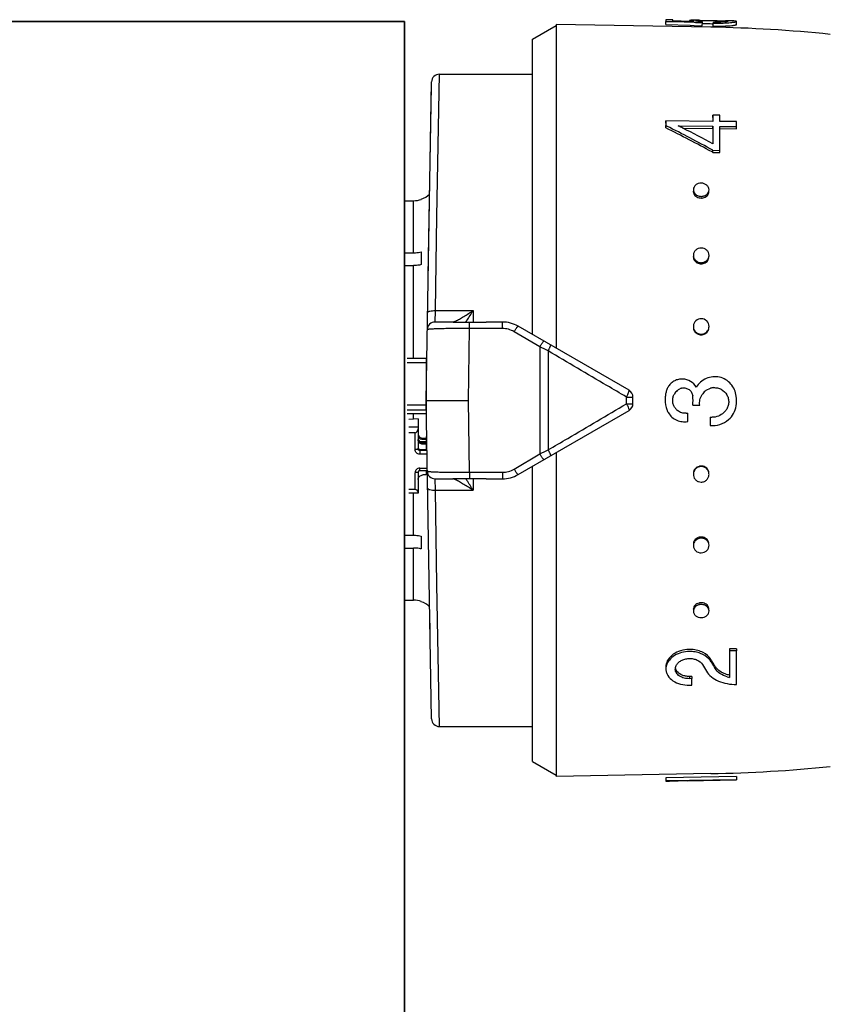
# Model space of a CAD drawing. Header units: millimetres. Extents: x 1279 to 58476, y -6899 to 74987.
# Tile 13 of 157: x 6577 to 6629, y -5968 to -5905. Entities that reach past the tile are written whole.
import ezdxf

# ---------------------------------------------------------------- set-up
doc = ezdxf.new("R2010")
doc.units = ezdxf.units.MM
doc.layers.add('UT_ZAŘÍZENÍ - OT', color=3, linetype='Continuous', lineweight=35)

msp = doc.modelspace()

# ---------------------------------------------------------------- linework, layer by layer
at = {"color": 0, "linetype": 'Continuous'}
for p, q in [((6609.79, -5906.085), (6611.29, -5905.219)), ((6611.29, -5905.145), (6611.29, -5925.79)), ((6621.158, -5905.318), (6611.29, -5905.145)), ((6618.29, -5905.144), (6618.294, -5904.945)), ((6618.29, -5905.144), (6619.839, -5905.198)), ((6618.294, -5904.84), (6618.294, -5904.945)), ((6618.744, -5904.848), (6618.294, -5904.84)), ((6618.294, -5904.945), (6618.742, -5904.96)), ((6618.742, -5904.96), (6618.81, -5904.963)), ((6618.744, -5904.916), (6618.744, -5904.848)), ((6619.803, -5904.95), (6618.744, -5904.916)), ((6618.81, -5904.963), (6620.101, -5905.008)), ((6619.794, -5904.896), (6619.793, -5904.949)), ((6620.106, -5904.959), (6619.803, -5904.95)), ((6619.839, -5905.198), (6620.097, -5905.207)), ((6619.956, -5904.955), (6619.957, -5904.94)), ((6620.097, -5905.207), (6620.614, -5905.226)), ((6620.101, -5905.008), (6620.187, -5905.011)), ((6620.187, -5905.011), (6620.617, -5905.027)), ((6620.393, -5904.954), (6620.394, -5904.89)), ((6620.614, -5905.226), (6620.617, -5905.027)), ((6620.616, -5905.087), (6620.647, -5905.087)), ((6620.617, -5905.027), (6620.617, -5904.974)), ((6621.226, -5905.094), (6621.301, -5905.095)), ((6621.227, -5904.894), (6621.349, -5904.896)), ((6621.3, -5905.255), (6621.303, -5905.056)), ((6621.303, -5904.993), (6621.303, -5905.056)), ((6622.142, -5904.907), (6622.13, -5904.907)), ((6622.14, -5904.967), (6622.141, -5904.921)), ((6622.157, -5904.908), (6622.142, -5904.907)), ((6622.79, -5905.154), (6622.793, -5904.954)), ((6609.79, -5924.924), (6609.79, -5906.085)), ((6603.69, -5917.383), (6603.844, -5908.319)), ((6603.844, -5908.319), (6609.79, -5908.319)), ((6602.99, -5929.119), (6603.344, -5908.81)), ((6603.128, -5921.185), (6603.34, -5909.06)), ((6621.29, -5911.069), (6621.293, -5910.918)), ((6621.293, -5910.918), (6621.293, -5911.324)), ((6621.743, -5910.924), (6621.293, -5910.918)), ((6621.743, -5911.33), (6621.743, -5910.924)), ((6618.29, -5911.432), (6618.294, -5911.285)), ((6618.29, -5911.741), (6618.294, -5911.597)), ((6618.294, -5911.285), (6618.294, -5911.597)), ((6621.293, -5911.324), (6618.294, -5911.285)), ((6618.294, -5911.597), (6618.349, -5911.625)), ((6619.079, -5911.607), (6621.293, -5911.635)), ((6619.134, -5911.635), (6619.079, -5911.607)), ((6621.29, -5911.779), (6621.293, -5911.635)), ((6621.293, -5911.635), (6621.293, -5912.754)), ((6622.793, -5911.343), (6621.743, -5911.33)), ((6621.743, -5913.173), (6621.743, -5911.641)), ((6621.743, -5911.641), (6622.793, -5911.654)), ((6622.79, -5911.798), (6622.793, -5911.654)), ((6622.793, -5911.654), (6622.793, -5911.343)), ((6619.372, -5911.755), (6621.29, -5911.779)), ((6621.29, -5911.779), (6621.29, -5912.637)), ((6621.74, -5911.785), (6622.79, -5911.798)), ((6621.238, -5913.271), (6621.29, -5913.299)), ((6621.29, -5913.299), (6621.293, -5913.168)), ((6621.29, -5913.299), (6621.74, -5913.304)), ((6621.293, -5913.168), (6621.743, -5913.173)), ((6621.74, -5913.304), (6621.743, -5913.173)), ((6601.619, -5916.382), (6602.19, -5916.382)), ((6602.19, -5919.706), (6602.19, -5916.382)), ((6602.69, -5916.283), (6602.69, -5916.296)), ((6603.587, -5923.394), (6603.69, -5917.383)), ((6601.572, -5919.706), (6602.19, -5919.706)), ((6602.69, -5919.645), (6602.69, -5920.459)), ((6601.564, -5920.519), (6602.19, -5920.519)), ((6602.19, -5926.445), (6602.19, -5920.519)), ((6603.568, -5924.119), (6603.587, -5923.394)), ((6603.587, -5923.394), (6605.99, -5923.394)), ((6605.99, -5923.394), (6605.99, -5924.128)), ((6604.726, -5924.119), (6603.568, -5924.119)), ((6605.762, -5924.534), (6605.762, -5924.127)), ((6607.859, -5924.119), (6606.833, -5924.119)), ((6607.859, -5924.534), (6607.859, -5924.119)), ((6605.69, -5929.119), (6605.762, -5924.534)), ((6607.859, -5924.534), (6605.762, -5924.534)), ((6610.256, -5925.707), (6608.609, -5924.739)), ((6615.94, -5928.475), (6608.859, -5924.387)), ((6610.256, -5925.707), (6610.256, -5932.531)), ((6610.777, -5925.963), (6610.777, -5932.275)), ((6602.99, -5926.445), (6601.79, -5926.445)), ((6602.99, -5926.729), (6601.79, -5926.729)), ((6602.99, -5926.445), (6602.99, -5929.967)), ((6603.344, -5949.428), (6602.99, -5929.119)), ((6602.99, -5929.119), (6605.69, -5929.119)), ((6605.762, -5933.704), (6605.69, -5929.119)), ((6615.776, -5929.335), (6615.776, -5928.904)), ((6616.19, -5929.331), (6616.19, -5928.908)), ((6602.99, -5929.425), (6601.79, -5929.425)), ((6602.99, -5929.74), (6601.79, -5929.74)), ((6608.859, -5933.851), (6615.94, -5929.764)), ((6620.003, -5929.422), (6620.453, -5929.422)), ((6602.99, -5929.967), (6601.79, -5929.967)), ((6602.49, -5930.294), (6601.89, -5930.327)), ((6602.19, -5930.31), (6602.19, -5929.967)), ((6602.49, -5930.294), (6602.49, -5932.217)), ((6619.683, -5930.463), (6619.683, -5929.928)), ((6621.113, -5930.191), (6621.113, -5930.725)), ((6602.49, -5930.825), (6601.89, -5930.825)), ((6602.29, -5931.177), (6601.89, -5931.177)), ((6602.29, -5932.256), (6602.29, -5931.177)), ((6603.036, -5931.768), (6602.626, -5931.768)), ((6602.79, -5931.523), (6602.79, -5931.621)), ((6602.79, -5931.523), (6602.99, -5931.523)), ((6602.99, -5931.621), (6602.79, -5931.621)), ((6602.988, -5931.737), (6603.035, -5931.734)), ((6602.99, -5931.523), (6602.99, -5931.768)), ((6603.035, -5931.734), (6603.03, -5931.411)), ((6602.59, -5932.257), (6602.59, -5932.55)), ((6602.59, -5932.257), (6602.99, -5932.257)), ((6603.045, -5932.315), (6602.59, -5932.315)), ((6602.79, -5931.816), (6602.79, -5931.913)), ((6602.79, -5931.816), (6602.99, -5931.816)), ((6602.99, -5931.913), (6602.79, -5931.913)), ((6602.99, -5931.816), (6602.99, -5932.257)), ((6602.99, -5931.963), (6603.039, -5931.963)), ((6602.99, -5932.159), (6603.043, -5932.159)), ((6603.049, -5932.55), (6602.59, -5932.55)), ((6608.609, -5933.5), (6610.256, -5932.531)), ((6611.29, -5932.448), (6611.29, -5953.093)), ((6602.59, -5933.594), (6602.59, -5933.433)), ((6602.59, -5933.433), (6603.065, -5933.433)), ((6602.59, -5933.594), (6603.068, -5933.594)), ((6602.99, -5933.594), (6602.99, -5933.875)), ((6609.79, -5952.153), (6609.79, -5933.314)), ((6602.29, -5934.806), (6602.29, -5933.727)), ((6602.49, -5933.688), (6602.49, -5935.042)), ((6602.99, -5933.875), (6602.79, -5933.875)), ((6603.568, -5934.119), (6604.726, -5934.119)), ((6603.587, -5934.844), (6603.568, -5934.119)), ((6605.762, -5933.704), (6607.859, -5933.704)), ((6605.762, -5933.704), (6605.762, -5934.112)), ((6605.99, -5934.11), (6605.99, -5934.844)), ((6606.833, -5934.119), (6607.859, -5934.119)), ((6607.859, -5933.704), (6607.859, -5934.119)), ((6602.29, -5934.806), (6601.89, -5934.806)), ((6603.587, -5934.844), (6605.99, -5934.844)), ((6603.69, -5940.855), (6603.587, -5934.844)), ((6602.49, -5935.042), (6601.89, -5935.042)), ((6602.19, -5937.719), (6602.19, -5935.042)), ((6601.564, -5937.719), (6602.19, -5937.719)), ((6602.69, -5937.78), (6602.69, -5938.593)), ((6601.572, -5938.532), (6602.19, -5938.532)), ((6602.19, -5941.856), (6602.19, -5938.532)), ((6603.844, -5949.919), (6603.69, -5940.855)), ((6601.619, -5941.856), (6602.19, -5941.856)), ((6602.69, -5941.942), (6602.69, -5941.955)), ((6603.245, -5943.734), (6603.23, -5942.872)), ((6622.79, -5944.96), (6622.34, -5944.965)), ((6622.34, -5944.965), (6622.343, -5945.097)), ((6622.793, -5945.091), (6622.343, -5945.097)), ((6622.343, -5945.097), (6622.343, -5946.785)), ((6622.79, -5944.96), (6622.793, -5945.091)), ((6622.793, -5947.234), (6622.793, -5945.091)), ((6621.168, -5945.649), (6621.171, -5945.787)), ((6621.196, -5945.696), (6621.168, -5945.649)), ((6621.313, -5946.025), (6621.284, -5945.977)), ((6621.423, -5946.072), (6621.426, -5946.213)), ((6619.94, -5946.717), (6619.79, -5946.719)), ((6619.79, -5946.719), (6619.793, -5946.865)), ((6619.94, -5946.717), (6619.943, -5946.863)), ((6619.943, -5946.863), (6619.793, -5946.865)), ((6619.793, -5947.273), (6619.943, -5947.271)), ((6619.943, -5947.271), (6619.943, -5946.863)), ((6603.844, -5949.919), (6609.79, -5949.919)), ((6609.79, -5952.153), (6611.29, -5953.019)), ((6621.158, -5952.921), (6611.29, -5953.093)), ((6622.79, -5953.105), (6618.29, -5953.184)), ((6622.79, -5953.105), (6622.793, -5953.305)), ((6618.29, -5953.184), (6618.294, -5953.383)), ((6618.29, -5953.194), (6618.294, -5953.394)), ((6622.793, -5953.305), (6618.294, -5953.383)), ((6618.294, -5953.383), (6618.294, -5953.394)), ((6619.643, -5953.375), (6619.081, -5953.385)), ((6619.643, -5953.371), (6622.793, -5953.317)), ((6619.643, -5953.375), (6619.643, -5953.371)), ((6622.793, -5953.317), (6622.793, -5953.305))]:
    msp.add_line(p, q, dxfattribs=at)
for centre, radius, start, end in [((6620.069, -5918.1), 13.227, 89.44109, 89.86889), ((6619.969, -5927.896), 23.023, 89.16114, 89.43014), ((6619.684, -5946.997), 42.126, 88.99668, 89.15368), ((6620.544, -5910.168), 5.28, 90.80201, 91.62553), ((6620.98, -5899.608), 5.379, 264.4209, 265.22986), ((6621.066, -5898.566), 6.424, 265.23782, 265.99348), ((6619.587, -5995.304), 90, 84.13647, 89), ((6621.477, -5894.965), 10.03, 269.00618, 269.62329), ((6621.52, -5892.514), 12.544, 269.00858, 269.7243), ((6621.6, -5895.356), 9.899, 272.58441, 273.34327), ((6621.602, -5895.224), 9.833, 272.60404, 273.36824), ((6621.941, -5907.472), 2.559, 85.77165, 86.54128), ((6621.997, -5906.703), 1.789, 85.3674, 85.74663), ((6621.525, -5940.642), 35.74, 88.78449, 88.98762), ((6621.674, -5896.627), 8.626, 273.34927, 274.14414), ((6621.675, -5896.478), 8.577, 273.37423, 274.17442), ((6603.844, -5908.819), 0.5, 89.99995, 178.99727), ((6571.005, -6005.559), 105.191, 61.44046, 63.25103), ((6574.372, -6000.535), 99.533, 63.12099, 63.27442), ((6571.269, -6005.936), 105.279, 61.6647, 63.47201), ((6571.46, -6006.222), 105.923, 61.93543, 63.10673), ((6602.19, -5914.869), 1.5, 289.47122, 313.35083), ((6620.37, -5915.79), 0.33, 178.19656, 179.9988), ((6620.7, -5915.799), 0.34, 350.77007, 358.16143), ((6602.188, -5914.873), 1.509, 270.07058, 289.41996), ((6620.546, -5915.632), 0.582, 256.38385, 269.38767), ((6620.55, -5915.53), 0.577, 256.34526, 269.38585), ((6620.545, -5915.642), 0.572, 269.48444, 276.21503), ((6620.548, -5915.54), 0.567, 269.48461, 276.23097), ((6620.544, -5915.632), 0.583, 276.20438, 282.56154), ((6620.547, -5915.529), 0.578, 276.22081, 282.59954), ((6620.457, -5919.939), 0.417, 180.04404, 188.31485), ((6620.543, -5919.889), 0.519, 269.66461, 277.08605), ((6620.546, -5919.82), 0.515, 269.66483, 277.10359), ((6620.541, -5919.874), 0.533, 277.07982, 284.05154), ((6620.545, -5919.806), 0.529, 277.09797, 284.09301), ((6620.629, -5919.87), 0.415, 357.37319, 359.99637), ((6585.207, -5910.872), 24.264, 327.18528, 328.93017), ((6603.568, -5924.619), 0.5, 90.00005, 179.0027), ((6589.164, -5913.417), 19.559, 326.80865, 327.16862), ((6607.859, -5926.119), 2, 60, 90), ((6607.859, -5926.013), 1.479, 59.48742, 89.9707), ((6620.572, -5924.404), 0.471, 354.81541, 359.98513), ((6620.541, -5924.442), 0.492, 269.85712, 277.68641), ((6620.545, -5924.411), 0.488, 269.85737, 277.70488), ((6620.539, -5924.425), 0.509, 277.6834, 285.011), ((6620.542, -5924.394), 0.505, 277.70254, 285.05443), ((6502.694, -6145.08), 244.324, 63.74449, 63.88063), ((6603.089, -5927.275), 0.0994, 180.01969, 226.40783), ((6603.09, -5927.263), 0.301, 250.55744, 255.99011), ((6603.089, -5928.891), 0.3, 107.64647, 109.44599), ((6615.69, -5928.908), 0.5, 0, 60), ((6620.244, -5929.058), 1.999, 164.80798, 168.16539), ((6619.332, -5928.811), 1.054, 158.33184, 164.78857), ((6619.349, -5928.818), 1.073, 152.15714, 158.3337), ((6619.354, -5928.82), 1.078, 145.97035, 152.15939), ((6619.551, -5929.121), 0.828, 140.87074, 150.30871), ((6619.557, -5929.126), 0.836, 130.17155, 140.86954), ((6619.432, -5928.89), 0.569, 108.74479, 116.15952), ((6619.434, -5928.897), 0.576, 101.60275, 108.74682), ((6621.41, -5929.269), 0.963, 129.98808, 138.92429), ((6621.407, -5929.231), 0.927, 100.78373, 106.92072), ((6621.397, -5929.182), 0.878, 93.89514, 100.73786), ((6617.707, -5929.119), 2.316, 352.48051, 7.18318), ((6621.416, -5929.273), 0.97, 138.95573, 147.53873), ((6620.132, -5929.119), 2.661, 352.61699, 5.79637), ((6615.69, -5929.331), 0.5, 300, 0), ((6619.452, -5929.282), 1.181, 194.6023, 200.52709), ((6619.498, -5929.264), 1.23, 200.54074, 209.44738), ((6619.513, -5929.257), 1.247, 209.4292, 211.63674), ((6619.562, -5929.111), 0.841, 211.88911, 219.07605), ((6619.554, -5929.118), 0.831, 219.0533, 232.02888), ((6621.232, -5929.076), 1.119, 312.77559, 319.01429), ((6621.402, -5929.225), 0.893, 319.04698, 325.88598), ((6619.541, -5929.156), 0.785, 273.22437, 280.43844), ((6621.231, -5929.093), 1.104, 263.8642, 270.12595), ((6621.231, -5929.085), 1.644, 265.8993, 310.20577), ((6602.78, -5931.326), 0.29, 180.04441, 214.05404), ((6502.694, -5713.158), 244.324, 296.11937, 296.25551), ((6603.568, -5933.619), 0.5, 181, 270), ((6607.859, -5932.226), 1.479, 270.02931, 300.51257), ((6620.544, -5933.815), 0.51, 98.02694, 105.33939), ((6620.548, -5933.846), 0.507, 98.04608, 105.38273), ((6620.542, -5933.797), 0.493, 90.20682, 98.03026), ((6620.545, -5933.828), 0.489, 90.20709, 98.04874), ((6602.578, -5933.688), 0.0882, 171.33922, 179.96309), ((6588.821, -5945.044), 19.968, 32.83509, 33.1877), ((6585.285, -5947.317), 24.171, 31.0665, 32.81806), ((6607.859, -5932.119), 2, 270, 300), ((6620.524, -5933.837), 0.481, 185.08469, 187.79003), ((6620.546, -5938.368), 0.537, 97.79544, 104.73665), ((6620.549, -5938.436), 0.533, 97.81357, 104.77792), ((6620.543, -5938.351), 0.52, 90.39229, 97.80224), ((6620.547, -5938.419), 0.516, 90.39253, 97.81976), ((6602.188, -5943.366), 1.509, 70.58004, 89.92942), ((6602.19, -5943.369), 1.5, 46.64917, 70.52878), ((6620.547, -5942.612), 0.588, 97.26681, 103.58577), ((6620.551, -5942.715), 0.584, 97.28322, 103.6235), ((6620.545, -5942.598), 0.574, 90.56165, 97.27806), ((6620.549, -5942.7), 0.569, 90.56184, 97.29397), ((6620.545, -5942.587), 0.563, 89.57233, 90.53635), ((6620.548, -5942.705), 0.574, 77.3795, 90.47236), ((6620.545, -5942.603), 0.579, 77.42334, 89.52385), ((6620.7, -5942.439), 0.34, 1.83857, 9.22993), ((6620.37, -5942.449), 0.33, 180.0012, 181.80344), ((6619.813, -5946.975), 1.981, 90.6662, 95.25488), ((6619.812, -5946.943), 1.949, 86.31776, 90.65223), ((6619.352, -5946.243), 0.458, 173.03308, 181.39547), ((6659.098, -5923.004), 44.808, 210.82705, 211.4577), ((6620.208, -5946.374), 1.129, 37.30427, 43.3274), ((6620.303, -5946.301), 1.009, 30.66525, 37.31087), ((6661.566, -5921.9), 46.929, 210.59685, 210.86768), ((6660.717, -5922.068), 46.046, 210.8741, 211.14789), ((6659.365, -5922.885), 44.466, 211.14786, 211.42912), ((6659.843, -5922.931), 44.921, 210.9365, 211.21663), ((6622.213, -5945.587), 0.927, 211.49104, 218.28511), ((6622.292, -5945.525), 1.027, 218.28539, 224.50117), ((6622.728, -5944.915), 1.908, 254.23814, 258.37107), ((6603.844, -5949.419), 0.5, 181, 270), ((6619.587, -5862.934), 90, 271, 275.86353)]:
    msp.add_arc(centre, radius, start, end, dxfattribs=at)
for centre, major_axis, ratio, start_param, end_param in [((6602.29, -5930.942), (0, -0.235), 0.85043, 0, 1.570796), ((6602.29, -5934.963), (-0.2, 0), 0.785695, 3.141593, 4.712389)]:
    msp.add_ellipse(centre, major_axis=major_axis, ratio=ratio, start_param=start_param, end_param=end_param, dxfattribs=at)
for points, knots in [([(6619.794, -5904.896), (6619.793, -5904.901), (6619.812, -5904.909), (6619.84, -5904.918), (6619.893, -5904.929), (6619.933, -5904.936), (6619.957, -5904.94)], [0, 0, 0, 0, 0.080473, 0.272652, 0.58028, 1, 1, 1, 1]), ([(6619.843, -5904.882), (6619.831, -5904.883), (6619.815, -5904.885), (6619.798, -5904.89), (6619.794, -5904.894), (6619.794, -5904.896)], [0, 0, 0, 0, 0.708486, 0.898996, 1, 1, 1, 1]), ([(6619.943, -5904.875), (6619.933, -5904.875), (6619.899, -5904.877), (6619.866, -5904.879), (6619.843, -5904.882)], [0, 0, 0, 0, 0.312325, 1, 1, 1, 1]), ([(6620.099, -5904.873), (6620.085, -5904.873), (6620.033, -5904.873), (6619.98, -5904.874), (6619.943, -5904.875)], [0, 0, 0, 0, 0.28218, 1, 1, 1, 1]), ([(6619.957, -5904.94), (6619.967, -5904.941), (6620.017, -5904.949), (6620.067, -5904.955), (6620.106, -5904.959)], [0, 0, 0, 0, 0.219199, 1, 1, 1, 1]), ([(6620.191, -5904.912), (6620.191, -5904.909), (6620.201, -5904.904), (6620.209, -5904.903), (6620.215, -5904.902)], [0, 0, 0, 0, 0.306489, 1, 1, 1, 1]), ([(6620.457, -5904.961), (6620.42, -5904.957), (6620.354, -5904.95), (6620.278, -5904.939), (6620.233, -5904.93), (6620.211, -5904.924), (6620.198, -5904.919), (6620.191, -5904.914), (6620.191, -5904.912)], [0, 0, 0, 0, 0.416564, 0.727805, 0.840468, 0.923103, 0.975235, 1, 1, 1, 1]), ([(6620.215, -5904.902), (6620.219, -5904.901), (6620.242, -5904.898), (6620.265, -5904.896), (6620.284, -5904.895)], [0, 0, 0, 0, 0.191517, 1, 1, 1, 1]), ([(6620.284, -5904.895), (6620.292, -5904.894), (6620.329, -5904.892), (6620.366, -5904.891), (6620.394, -5904.89)], [0, 0, 0, 0, 0.216654, 1, 1, 1, 1]), ([(6620.47, -5904.889), (6620.484, -5904.888), (6620.544, -5904.888), (6620.603, -5904.888), (6620.649, -5904.888)], [0, 0, 0, 0, 0.229978, 1, 1, 1, 1]), ([(6620.647, -5905.087), (6620.691, -5905.088), (6620.884, -5905.088), (6621.077, -5905.091), (6621.226, -5905.094)], [0, 0, 0, 0, 0.228577, 1, 1, 1, 1]), ([(6620.649, -5904.888), (6620.693, -5904.888), (6620.886, -5904.888), (6621.078, -5904.891), (6621.227, -5904.894)], [0, 0, 0, 0, 0.228486, 1, 1, 1, 1]), ([(6621.3, -5905.255), (6621.365, -5905.256), (6621.614, -5905.258), (6621.863, -5905.254), (6622.047, -5905.245)], [0, 0, 0, 0, 0.261104, 1, 1, 1, 1]), ([(6621.349, -5904.896), (6621.489, -5904.898), (6621.737, -5904.904), (6621.986, -5904.911), (6622.095, -5904.918)], [0, 0, 0, 0, 0.5608, 1, 1, 1, 1]), ([(6622.052, -5904.976), (6622.009, -5904.979), (6621.795, -5904.993), (6621.582, -5904.996), (6621.411, -5904.995)], [0, 0, 0, 0, 0.202928, 1, 1, 1, 1]), ([(6621.46, -5905.058), (6621.511, -5905.058), (6621.707, -5905.058), (6621.904, -5905.053), (6622.048, -5905.047)], [0, 0, 0, 0, 0.261385, 1, 1, 1, 1]), ([(6622.251, -5904.942), (6622.251, -5904.943), (6622.246, -5904.947), (6622.229, -5904.953), (6622.191, -5904.961), (6622.13, -5904.969), (6622.08, -5904.973), (6622.052, -5904.976)], [0, 0, 0, 0, 0.026104, 0.078509, 0.271488, 0.580502, 1, 1, 1, 1]), ([(6622.141, -5904.921), (6622.156, -5904.922), (6622.182, -5904.924), (6622.216, -5904.929), (6622.237, -5904.933), (6622.248, -5904.937), (6622.25, -5904.94)], [0, 0, 0, 0, 0.402142, 0.703286, 0.901798, 1, 1, 1, 1]), ([(6622.25, -5904.94), (6622.25, -5904.94), (6622.251, -5904.941), (6622.251, -5904.941), (6622.251, -5904.942)], [0, 0, 0, 0, 0.519614, 1, 1, 1, 1]), ([(6622.713, -5904.929), (6622.657, -5904.922), (6622.514, -5904.916), (6622.37, -5904.912), (6622.283, -5904.91)], [0, 0, 0, 0, 0.393124, 1, 1, 1, 1]), ([(6622.297, -5905.231), (6622.367, -5905.226), (6622.464, -5905.217), (6622.585, -5905.203), (6622.656, -5905.193), (6622.711, -5905.184), (6622.753, -5905.174), (6622.776, -5905.166), (6622.79, -5905.158), (6622.79, -5905.154)], [0, 0, 0, 0, 0.416026, 0.586157, 0.728535, 0.841423, 0.923955, 0.976034, 1, 1, 1, 1]), ([(6622.299, -5905.032), (6622.369, -5905.027), (6622.467, -5905.018), (6622.588, -5905.004), (6622.659, -5904.994), (6622.715, -5904.984), (6622.756, -5904.974), (6622.78, -5904.967), (6622.793, -5904.958), (6622.793, -5904.954)], [0, 0, 0, 0, 0.415889, 0.585993, 0.728367, 0.841268, 0.923827, 0.975949, 1, 1, 1, 1]), ([(6622.773, -5904.941), (6622.769, -5904.94), (6622.75, -5904.934), (6622.729, -5904.931), (6622.713, -5904.929)], [0, 0, 0, 0, 0.194984, 1, 1, 1, 1]), ([(6622.793, -5904.954), (6622.793, -5904.951), (6622.786, -5904.945), (6622.778, -5904.942), (6622.773, -5904.941)], [0, 0, 0, 0, 0.34526, 1, 1, 1, 1]), ([(6620.543, -5915.266), (6620.48, -5915.266), (6620.355, -5915.285), (6620.19, -5915.369), (6620.076, -5915.503), (6620.045, -5915.614), (6620.044, -5915.668)], [0, 0, 0, 0, 0.270385, 0.528616, 0.769944, 1, 1, 1, 1]), ([(6621.043, -5915.699), (6621.045, -5915.643), (6621.018, -5915.527), (6620.906, -5915.383), (6620.738, -5915.29), (6620.609, -5915.267), (6620.543, -5915.266)], [0, 0, 0, 0, 0.229393, 0.470966, 0.729703, 1, 1, 1, 1]), ([(6620.04, -5915.79), (6620.04, -5915.882), (6620.126, -5916.078), (6620.31, -5916.174), (6620.409, -5916.198)], [0, 0, 0, 0, 0.47302, 1, 1, 1, 1]), ([(6620.044, -5915.668), (6620.042, -5915.716), (6620.061, -5915.815), (6620.114, -5915.9), (6620.147, -5915.937)], [0, 0, 0, 0, 0.488775, 1, 1, 1, 1]), ([(6620.147, -5915.937), (6620.164, -5915.956), (6620.239, -5916.027), (6620.337, -5916.072), (6620.413, -5916.091)], [0, 0, 0, 0, 0.24218, 1, 1, 1, 1]), ([(6620.671, -5916.2), (6620.761, -5916.18), (6620.928, -5916.101), (6621.022, -5915.936), (6621.035, -5915.853)], [0, 0, 0, 0, 0.524629, 1, 1, 1, 1]), ([(6620.673, -5916.093), (6620.699, -5916.087), (6620.798, -5916.058), (6620.888, -5916.001), (6620.939, -5915.945)], [0, 0, 0, 0, 0.260211, 1, 1, 1, 1]), ([(6620.939, -5915.945), (6620.97, -5915.911), (6621.021, -5915.834), (6621.042, -5915.743), (6621.043, -5915.699)], [0, 0, 0, 0, 0.509651, 1, 1, 1, 1]), ([(6602.19, -5919.706), (6602.232, -5919.706), (6602.4, -5919.701), (6602.568, -5919.676), (6602.69, -5919.645)], [0, 0, 0, 0, 0.252472, 1, 1, 1, 1]), ([(6620.543, -5919.402), (6620.42, -5919.401), (6620.227, -5919.468), (6620.078, -5919.666), (6620.047, -5919.785), (6620.044, -5919.844)], [0, 0, 0, 0, 0.507384, 0.755665, 1, 1, 1, 1]), ([(6621.043, -5919.87), (6621.043, -5919.809), (6621.016, -5919.685), (6620.904, -5919.529), (6620.738, -5919.427), (6620.608, -5919.402), (6620.543, -5919.402)], [0, 0, 0, 0, 0.241806, 0.488407, 0.741812, 1, 1, 1, 1]), ([(6602.69, -5920.459), (6602.649, -5920.469), (6602.485, -5920.504), (6602.316, -5920.519), (6602.19, -5920.519)], [0, 0, 0, 0, 0.247091, 1, 1, 1, 1]), ([(6620.044, -5919.844), (6620.042, -5919.895), (6620.051, -5919.963), (6620.075, -5920.027), (6620.082, -5920.042)], [0, 0, 0, 0, 0.747031, 1, 1, 1, 1]), ([(6620.044, -5919.999), (6620.057, -5920.09), (6620.145, -5920.269), (6620.317, -5920.366), (6620.409, -5920.39)], [0, 0, 0, 0, 0.489899, 1, 1, 1, 1]), ([(6620.082, -5920.042), (6620.111, -5920.109), (6620.204, -5920.231), (6620.341, -5920.299), (6620.413, -5920.318)], [0, 0, 0, 0, 0.492845, 1, 1, 1, 1]), ([(6620.671, -5920.392), (6620.762, -5920.369), (6620.935, -5920.274), (6621.022, -5920.096), (6621.035, -5920.006)], [0, 0, 0, 0, 0.510101, 1, 1, 1, 1]), ([(6620.673, -5920.319), (6620.736, -5920.304), (6620.854, -5920.251), (6620.943, -5920.156), (6620.976, -5920.103)], [0, 0, 0, 0, 0.506643, 1, 1, 1, 1]), ([(6620.976, -5920.103), (6620.986, -5920.087), (6621.021, -5920.02), (6621.04, -5919.945), (6621.043, -5919.889)], [0, 0, 0, 0, 0.253103, 1, 1, 1, 1]), ([(6603.087, -5923.523), (6603.087, -5923.514), (6603.097, -5923.491), (6603.129, -5923.468), (6603.176, -5923.446), (6603.266, -5923.418), (6603.405, -5923.398), (6603.523, -5923.393), (6603.587, -5923.394)], [0, 0, 0, 0, 0.054454, 0.124226, 0.220024, 0.341181, 0.645763, 1, 1, 1, 1]), ([(6604.869, -5924.055), (6604.952, -5924.015), (6605.129, -5923.922), (6605.505, -5923.706), (6605.795, -5923.524), (6605.99, -5923.394)], [0, 0, 0, 0, 0.213248, 0.460801, 1, 1, 1, 1]), ([(6604.7, -5924.119), (6604.708, -5924.119), (6604.728, -5924.114), (6604.748, -5924.108), (6604.759, -5924.103)], [0, 0, 0, 0, 0.393757, 1, 1, 1, 1]), ([(6604.726, -5924.119), (6604.806, -5924.119), (6605.151, -5924.12), (6605.496, -5924.124), (6605.762, -5924.127)], [0, 0, 0, 0, 0.230893, 1, 1, 1, 1]), ([(6604.759, -5924.103), (6604.762, -5924.102), (6604.772, -5924.098), (6604.782, -5924.094), (6604.79, -5924.091)], [0, 0, 0, 0, 0.235586, 1, 1, 1, 1]), ([(6604.79, -5924.091), (6604.796, -5924.088), (6604.823, -5924.077), (6604.849, -5924.065), (6604.869, -5924.055)], [0, 0, 0, 0, 0.229765, 1, 1, 1, 1]), ([(6605.762, -5924.127), (6605.941, -5924.129), (6606.298, -5924.128), (6606.655, -5924.119), (6606.833, -5924.119)], [0, 0, 0, 0, 0.502804, 1, 1, 1, 1]), ([(6620.543, -5923.908), (6620.423, -5923.908), (6620.172, -5923.999), (6620.056, -5924.24), (6620.045, -5924.359)], [0, 0, 0, 0, 0.501804, 1, 1, 1, 1]), ([(6621.043, -5924.404), (6621.043, -5924.278), (6620.935, -5924.014), (6620.671, -5923.909), (6620.543, -5923.908)], [0, 0, 0, 0, 0.49811, 1, 1, 1, 1]), ([(6605.762, -5924.534), (6605.586, -5924.533), (6605.241, -5924.533), (6604.74, -5924.536), (6604.279, -5924.542), (6603.929, -5924.549), (6603.682, -5924.557), (6603.526, -5924.563), (6603.391, -5924.569), (6603.279, -5924.576), (6603.191, -5924.584), (6603.128, -5924.591), (6603.09, -5924.598), (6603.073, -5924.604), (6603.068, -5924.609), (6603.068, -5924.61)], [0, 0, 0, 0, 0.195605, 0.383531, 0.55643, 0.707585, 0.773165, 0.831259, 0.881323, 0.92293, 0.955723, 0.979458, 0.994025, 0.997954, 1, 1, 1, 1]), ([(6608.609, -5924.739), (6608.63, -5924.719), (6608.662, -5924.671), (6608.695, -5924.597), (6608.734, -5924.534), (6608.773, -5924.483), (6608.803, -5924.441), (6608.828, -5924.41), (6608.844, -5924.394), (6608.856, -5924.385), (6608.859, -5924.387)], [0, 0, 0, 0, 0.198142, 0.388892, 0.560134, 0.707991, 0.828678, 0.918542, 0.975091, 1, 1, 1, 1]), ([(6620.044, -5924.503), (6620.057, -5924.598), (6620.141, -5924.785), (6620.316, -5924.89), (6620.409, -5924.916)], [0, 0, 0, 0, 0.498032, 1, 1, 1, 1]), ([(6620.061, -5924.53), (6620.084, -5924.612), (6620.173, -5924.77), (6620.33, -5924.858), (6620.413, -5924.881)], [0, 0, 0, 0, 0.49918, 1, 1, 1, 1]), ([(6620.671, -5924.917), (6620.753, -5924.894), (6620.91, -5924.808), (6621, -5924.652), (6621.022, -5924.57)], [0, 0, 0, 0, 0.50198, 1, 1, 1, 1]), ([(6620.673, -5924.882), (6620.746, -5924.862), (6620.885, -5924.791), (6620.976, -5924.663), (6621.005, -5924.594)], [0, 0, 0, 0, 0.50114, 1, 1, 1, 1]), ([(6610.256, -5925.707), (6610.285, -5925.657), (6610.328, -5925.586), (6610.385, -5925.496), (6610.421, -5925.441), (6610.452, -5925.396), (6610.476, -5925.364), (6610.492, -5925.346), (6610.501, -5925.338), (6610.505, -5925.337), (6610.506, -5925.338)], [0, 0, 0, 0, 0.387648, 0.559336, 0.708365, 0.829964, 0.920373, 0.976704, 0.992026, 1, 1, 1, 1]), ([(6610.777, -5925.963), (6610.803, -5925.917), (6610.839, -5925.848), (6610.882, -5925.761), (6610.907, -5925.706), (6610.926, -5925.661), (6610.938, -5925.626), (6610.944, -5925.604), (6610.943, -5925.59), (6610.94, -5925.588)], [0, 0, 0, 0, 0.389691, 0.560136, 0.707341, 0.827183, 0.916538, 0.973346, 1, 1, 1, 1]), ([(6615.776, -5928.904), (6615.361, -5928.659), (6613.694, -5927.679), (6612.028, -5926.699), (6610.777, -5925.963)], [0, 0, 0, 0, 0.249365, 1, 1, 1, 1]), ([(6620.233, -5928.281), (6620.146, -5928.129), (6619.89, -5927.866), (6619.451, -5927.737), (6619.099, -5927.769), (6618.848, -5927.859), (6618.627, -5928.009), (6618.51, -5928.144), (6618.461, -5928.217)], [0, 0, 0, 0, 0.249691, 0.498274, 0.623384, 0.748679, 0.874168, 1, 1, 1, 1]), ([(6622.779, -5928.85), (6622.765, -5928.708), (6622.69, -5928.426), (6622.384, -5927.938), (6621.733, -5927.547), (6620.976, -5927.621), (6620.492, -5927.934), (6620.306, -5928.158), (6620.233, -5928.281)], [0, 0, 0, 0, 0.125806, 0.251598, 0.500158, 0.748611, 0.874302, 1, 1, 1, 1]), ([(6615.776, -5928.904), (6615.805, -5928.852), (6615.855, -5928.757), (6615.913, -5928.629), (6615.943, -5928.54), (6615.949, -5928.494), (6615.944, -5928.478), (6615.94, -5928.475)], [0, 0, 0, 0, 0.377895, 0.69297, 0.905251, 0.965919, 1, 1, 1, 1]), ([(6619.319, -5928.333), (6619.395, -5928.317), (6619.558, -5928.317), (6619.779, -5928.417), (6619.943, -5928.596), (6619.995, -5928.751), (6620.005, -5928.83)], [0, 0, 0, 0, 0.248903, 0.498305, 0.748695, 1, 1, 1, 1]), ([(6621.337, -5928.306), (6621.421, -5928.301), (6621.591, -5928.313), (6621.908, -5928.429), (6622.162, -5928.678), (6622.285, -5928.995), (6622.311, -5929.25), (6622.265, -5929.502), (6622.189, -5929.656), (6622.142, -5929.726)], [0, 0, 0, 0, 0.124702, 0.249421, 0.497433, 0.62303, 0.748788, 0.874419, 1, 1, 1, 1]), ([(6615.776, -5928.904), (6615.804, -5928.904), (6615.859, -5928.904), (6615.937, -5928.904), (6616.008, -5928.905), (6616.069, -5928.905), (6616.113, -5928.906), (6616.141, -5928.906), (6616.158, -5928.906), (6616.171, -5928.907), (6616.181, -5928.907), (6616.185, -5928.908), (6616.19, -5928.907), (6616.19, -5928.908)], [0, 0, 0, 0, 0.203374, 0.394866, 0.56769, 0.716771, 0.837685, 0.88646, 0.926896, 0.958626, 0.981467, 0.99529, 1, 1, 1, 1]), ([(6618.287, -5928.648), (6618.271, -5928.725), (6618.225, -5929.034), (6618.25, -5929.353), (6618.309, -5929.58)], [0, 0, 0, 0, 0.250786, 1, 1, 1, 1]), ([(6618.848, -5929.555), (6618.809, -5929.493), (6618.747, -5929.356), (6618.715, -5929.135), (6618.739, -5928.913), (6618.795, -5928.774), (6618.831, -5928.711)], [0, 0, 0, 0, 0.249892, 0.499949, 0.75024, 1, 1, 1, 1]), ([(6620.453, -5929.422), (6620.437, -5929.307), (6620.446, -5929.07), (6620.535, -5928.85), (6620.598, -5928.752)], [0, 0, 0, 0, 0.500135, 1, 1, 1, 1]), ([(6610.777, -5932.275), (6611.194, -5932.029), (6612.861, -5931.05), (6614.528, -5930.069), (6615.776, -5929.335)], [0, 0, 0, 0, 0.250578, 1, 1, 1, 1]), ([(6615.776, -5929.335), (6615.804, -5929.335), (6615.859, -5929.334), (6615.937, -5929.334), (6616.008, -5929.334), (6616.069, -5929.333), (6616.113, -5929.333), (6616.141, -5929.332), (6616.158, -5929.332), (6616.171, -5929.331), (6616.181, -5929.332), (6616.185, -5929.33), (6616.19, -5929.331), (6616.19, -5929.331)], [0, 0, 0, 0, 0.203374, 0.394866, 0.56769, 0.716771, 0.837685, 0.88646, 0.926896, 0.958626, 0.981467, 0.99529, 1, 1, 1, 1]), ([(6615.776, -5929.335), (6615.805, -5929.386), (6615.855, -5929.482), (6615.913, -5929.61), (6615.943, -5929.698), (6615.949, -5929.745), (6615.944, -5929.761), (6615.94, -5929.764)], [0, 0, 0, 0, 0.377895, 0.69297, 0.905251, 0.965919, 1, 1, 1, 1]), ([(6619.585, -5929.94), (6619.489, -5929.945), (6619.294, -5929.922), (6619.119, -5929.831), (6619.043, -5929.772)], [0, 0, 0, 0, 0.50069, 1, 1, 1, 1]), ([(6622.292, -5930.341), (6622.421, -5930.231), (6622.64, -5929.96), (6622.749, -5929.63), (6622.771, -5929.461)], [0, 0, 0, 0, 0.49938, 1, 1, 1, 1]), ([(6618.451, -5929.911), (6618.514, -5930.012), (6618.669, -5930.198), (6618.974, -5930.395), (6619.324, -5930.491), (6619.566, -5930.485), (6619.683, -5930.463)], [0, 0, 0, 0, 0.249964, 0.499879, 0.749906, 1, 1, 1, 1]), ([(6621.992, -5929.898), (6621.891, -5929.992), (6621.651, -5930.144), (6621.372, -5930.197), (6621.234, -5930.197)], [0, 0, 0, 0, 0.500561, 1, 1, 1, 1]), ([(6602.49, -5931.229), (6602.49, -5931.267), (6602.505, -5931.345), (6602.572, -5931.443), (6602.672, -5931.508), (6602.751, -5931.523), (6602.79, -5931.523)], [0, 0, 0, 0, 0.247784, 0.496832, 0.747734, 1, 1, 1, 1]), ([(6602.49, -5931.522), (6602.49, -5931.56), (6602.505, -5931.638), (6602.572, -5931.735), (6602.672, -5931.801), (6602.751, -5931.816), (6602.79, -5931.816)], [0, 0, 0, 0, 0.247784, 0.496832, 0.747734, 1, 1, 1, 1]), ([(6602.79, -5931.913), (6602.751, -5931.913), (6602.672, -5931.898), (6602.572, -5931.833), (6602.505, -5931.735), (6602.49, -5931.657), (6602.49, -5931.619)], [0, 0, 0, 0, 0.252266, 0.503168, 0.752216, 1, 1, 1, 1]), ([(6602.79, -5931.621), (6602.741, -5931.621), (6602.642, -5931.597), (6602.566, -5931.529), (6602.539, -5931.489)], [0, 0, 0, 0, 0.501963, 1, 1, 1, 1]), ([(6602.49, -5932.217), (6602.49, -5932.22), (6602.486, -5932.225), (6602.481, -5932.229), (6602.471, -5932.234), (6602.454, -5932.24), (6602.429, -5932.245), (6602.399, -5932.25), (6602.352, -5932.255), (6602.315, -5932.256), (6602.29, -5932.256)], [0, 0, 0, 0, 0.040706, 0.069574, 0.105554, 0.199505, 0.321626, 0.468167, 0.634164, 1, 1, 1, 1]), ([(6602.59, -5932.55), (6602.551, -5932.55), (6602.472, -5932.535), (6602.372, -5932.47), (6602.305, -5932.372), (6602.29, -5932.294), (6602.29, -5932.256)], [0, 0, 0, 0, 0.252255, 0.503168, 0.752226, 1, 1, 1, 1]), ([(6602.59, -5932.257), (6602.578, -5932.257), (6602.554, -5932.252), (6602.522, -5932.234), (6602.5, -5932.206), (6602.492, -5932.183), (6602.49, -5932.172)], [0, 0, 0, 0, 0.251925, 0.502849, 0.751924, 1, 1, 1, 1]), ([(6602.59, -5932.315), (6602.577, -5932.315), (6602.55, -5932.31), (6602.517, -5932.288), (6602.495, -5932.256), (6602.49, -5932.23), (6602.49, -5932.217)], [0, 0, 0, 0, 0.252236, 0.503168, 0.752245, 1, 1, 1, 1]), ([(6610.777, -5932.275), (6610.803, -5932.322), (6610.839, -5932.39), (6610.882, -5932.477), (6610.907, -5932.532), (6610.926, -5932.577), (6610.938, -5932.613), (6610.944, -5932.634), (6610.943, -5932.648), (6610.94, -5932.65)], [0, 0, 0, 0, 0.389693, 0.560138, 0.707342, 0.827185, 0.916539, 0.973347, 1, 1, 1, 1]), ([(6610.256, -5932.531), (6610.285, -5932.581), (6610.328, -5932.653), (6610.385, -5932.742), (6610.421, -5932.798), (6610.452, -5932.842), (6610.476, -5932.874), (6610.492, -5932.893), (6610.501, -5932.9), (6610.505, -5932.901), (6610.506, -5932.901)], [0, 0, 0, 0, 0.387648, 0.559336, 0.708365, 0.829964, 0.920373, 0.976704, 0.992026, 1, 1, 1, 1]), ([(6602.59, -5933.433), (6602.551, -5933.433), (6602.472, -5933.448), (6602.372, -5933.514), (6602.305, -5933.611), (6602.29, -5933.689), (6602.29, -5933.727)], [0, 0, 0, 0, 0.252255, 0.503168, 0.752226, 1, 1, 1, 1]), ([(6602.59, -5933.594), (6602.577, -5933.594), (6602.553, -5933.598), (6602.521, -5933.617), (6602.499, -5933.643), (6602.492, -5933.665), (6602.491, -5933.675)], [0, 0, 0, 0, 0.26767, 0.525516, 0.768461, 1, 1, 1, 1]), ([(6603.068, -5933.628), (6603.068, -5933.63), (6603.073, -5933.634), (6603.09, -5933.64), (6603.128, -5933.647), (6603.191, -5933.655), (6603.279, -5933.662), (6603.391, -5933.669), (6603.526, -5933.676), (6603.682, -5933.682), (6603.929, -5933.689), (6604.279, -5933.696), (6604.74, -5933.702), (6605.241, -5933.705), (6605.586, -5933.705), (6605.762, -5933.704)], [0, 0, 0, 0, 0.002046, 0.005975, 0.020542, 0.044277, 0.07707, 0.118677, 0.168741, 0.226835, 0.292415, 0.44357, 0.616469, 0.804395, 1, 1, 1, 1]), ([(6608.609, -5933.5), (6608.63, -5933.52), (6608.662, -5933.568), (6608.695, -5933.642), (6608.734, -5933.705), (6608.773, -5933.756), (6608.803, -5933.797), (6608.828, -5933.828), (6608.844, -5933.845), (6608.856, -5933.853), (6608.859, -5933.851)], [0, 0, 0, 0, 0.198108, 0.388908, 0.560156, 0.708001, 0.828682, 0.918545, 0.975091, 1, 1, 1, 1]), ([(6620.409, -5933.323), (6620.316, -5933.348), (6620.141, -5933.453), (6620.057, -5933.64), (6620.044, -5933.735)], [0, 0, 0, 0, 0.501968, 1, 1, 1, 1]), ([(6620.413, -5933.357), (6620.33, -5933.38), (6620.173, -5933.469), (6620.084, -5933.626), (6620.061, -5933.709)], [0, 0, 0, 0, 0.50082, 1, 1, 1, 1]), ([(6621.022, -5933.668), (6621, -5933.586), (6620.91, -5933.431), (6620.753, -5933.344), (6620.671, -5933.322)], [0, 0, 0, 0, 0.49802, 1, 1, 1, 1]), ([(6621.005, -5933.645), (6620.976, -5933.575), (6620.885, -5933.448), (6620.746, -5933.376), (6620.673, -5933.357)], [0, 0, 0, 0, 0.49886, 1, 1, 1, 1]), ([(6602.49, -5933.688), (6602.49, -5933.691), (6602.486, -5933.696), (6602.481, -5933.7), (6602.471, -5933.705), (6602.454, -5933.711), (6602.429, -5933.717), (6602.399, -5933.721), (6602.352, -5933.726), (6602.315, -5933.727), (6602.29, -5933.727)], [0, 0, 0, 0, 0.040706, 0.069574, 0.105554, 0.199505, 0.321626, 0.468167, 0.634164, 1, 1, 1, 1]), ([(6602.49, -5934.169), (6602.49, -5934.131), (6602.505, -5934.053), (6602.572, -5933.955), (6602.672, -5933.89), (6602.751, -5933.875), (6602.79, -5933.875)], [0, 0, 0, 0, 0.247784, 0.496832, 0.747734, 1, 1, 1, 1]), ([(6604.714, -5934.121), (6604.713, -5934.121), (6604.708, -5934.12), (6604.703, -5934.119), (6604.7, -5934.119)], [0, 0, 0, 0, 0.289793, 1, 1, 1, 1]), ([(6604.869, -5934.183), (6604.839, -5934.169), (6604.788, -5934.146), (6604.736, -5934.126), (6604.714, -5934.121)], [0, 0, 0, 0, 0.595054, 1, 1, 1, 1]), ([(6605.762, -5934.112), (6605.671, -5934.113), (6605.325, -5934.116), (6604.98, -5934.119), (6604.726, -5934.119)], [0, 0, 0, 0, 0.264643, 1, 1, 1, 1]), ([(6605.99, -5934.844), (6605.795, -5934.715), (6605.505, -5934.533), (6605.129, -5934.317), (6604.952, -5934.223), (6604.869, -5934.183)], [0, 0, 0, 0, 0.539199, 0.786752, 1, 1, 1, 1]), ([(6606.833, -5934.119), (6606.655, -5934.119), (6606.298, -5934.111), (6605.941, -5934.11), (6605.762, -5934.112)], [0, 0, 0, 0, 0.497196, 1, 1, 1, 1]), ([(6620.048, -5933.902), (6620.056, -5933.96), (6620.093, -5934.075), (6620.206, -5934.217), (6620.364, -5934.308), (6620.484, -5934.33), (6620.543, -5934.33)], [0, 0, 0, 0, 0.249231, 0.498303, 0.748586, 1, 1, 1, 1]), ([(6620.543, -5934.33), (6620.612, -5934.33), (6620.75, -5934.3), (6620.922, -5934.179), (6621.029, -5933.998), (6621.047, -5933.859), (6621.041, -5933.792)], [0, 0, 0, 0, 0.25144, 0.501784, 0.751362, 1, 1, 1, 1]), ([(6603.087, -5934.715), (6603.087, -5934.725), (6603.097, -5934.747), (6603.129, -5934.771), (6603.176, -5934.793), (6603.266, -5934.82), (6603.405, -5934.841), (6603.523, -5934.845), (6603.587, -5934.844)], [0, 0, 0, 0, 0.054452, 0.124207, 0.219995, 0.341151, 0.645741, 1, 1, 1, 1]), ([(6602.19, -5937.719), (6602.232, -5937.719), (6602.4, -5937.724), (6602.568, -5937.749), (6602.69, -5937.78)], [0, 0, 0, 0, 0.252472, 1, 1, 1, 1]), ([(6620.409, -5937.848), (6620.317, -5937.872), (6620.145, -5937.969), (6620.057, -5938.149), (6620.044, -5938.239)], [0, 0, 0, 0, 0.510101, 1, 1, 1, 1]), ([(6620.413, -5937.921), (6620.341, -5937.94), (6620.204, -5938.007), (6620.111, -5938.13), (6620.082, -5938.196)], [0, 0, 0, 0, 0.507155, 1, 1, 1, 1]), ([(6621.035, -5938.232), (6621.022, -5938.143), (6620.935, -5937.964), (6620.762, -5937.87), (6620.671, -5937.847)], [0, 0, 0, 0, 0.489899, 1, 1, 1, 1]), ([(6620.976, -5938.136), (6620.943, -5938.082), (6620.854, -5937.988), (6620.736, -5937.935), (6620.673, -5937.919)], [0, 0, 0, 0, 0.493357, 1, 1, 1, 1]), ([(6602.69, -5938.593), (6602.649, -5938.583), (6602.485, -5938.547), (6602.316, -5938.532), (6602.19, -5938.532)], [0, 0, 0, 0, 0.247091, 1, 1, 1, 1]), ([(6620.082, -5938.196), (6620.075, -5938.212), (6620.051, -5938.275), (6620.042, -5938.344), (6620.044, -5938.394)], [0, 0, 0, 0, 0.252969, 1, 1, 1, 1]), ([(6620.044, -5938.394), (6620.047, -5938.453), (6620.078, -5938.573), (6620.227, -5938.77), (6620.42, -5938.838), (6620.543, -5938.837)], [0, 0, 0, 0, 0.244335, 0.492616, 1, 1, 1, 1]), ([(6620.543, -5938.837), (6620.61, -5938.836), (6620.743, -5938.81), (6620.912, -5938.703), (6621.022, -5938.54), (6621.046, -5938.412), (6621.043, -5938.35)], [0, 0, 0, 0, 0.258416, 0.511779, 0.758272, 1, 1, 1, 1]), ([(6621.043, -5938.35), (6621.04, -5938.294), (6621.021, -5938.218), (6620.986, -5938.152), (6620.976, -5938.136)], [0, 0, 0, 0, 0.746897, 1, 1, 1, 1]), ([(6620.409, -5942.04), (6620.31, -5942.064), (6620.126, -5942.16), (6620.04, -5942.357), (6620.04, -5942.449)], [0, 0, 0, 0, 0.52698, 1, 1, 1, 1]), ([(6620.147, -5942.301), (6620.114, -5942.338), (6620.061, -5942.423), (6620.042, -5942.522), (6620.044, -5942.57)], [0, 0, 0, 0, 0.511225, 1, 1, 1, 1]), ([(6620.413, -5942.148), (6620.387, -5942.154), (6620.289, -5942.185), (6620.198, -5942.244), (6620.147, -5942.301)], [0, 0, 0, 0, 0.259523, 1, 1, 1, 1]), ([(6621.035, -5942.385), (6621.022, -5942.303), (6620.928, -5942.137), (6620.761, -5942.058), (6620.671, -5942.038)], [0, 0, 0, 0, 0.475371, 1, 1, 1, 1]), ([(6620.939, -5942.293), (6620.923, -5942.275), (6620.847, -5942.205), (6620.749, -5942.162), (6620.673, -5942.145)], [0, 0, 0, 0, 0.241743, 1, 1, 1, 1]), ([(6621.043, -5942.539), (6621.042, -5942.495), (6621.021, -5942.405), (6620.97, -5942.327), (6620.939, -5942.293)], [0, 0, 0, 0, 0.490349, 1, 1, 1, 1]), ([(6620.044, -5942.57), (6620.045, -5942.624), (6620.076, -5942.735), (6620.19, -5942.869), (6620.355, -5942.953), (6620.48, -5942.973), (6620.543, -5942.972)], [0, 0, 0, 0, 0.230056, 0.471384, 0.729615, 1, 1, 1, 1]), ([(6620.543, -5942.972), (6620.609, -5942.971), (6620.738, -5942.948), (6620.906, -5942.855), (6621.018, -5942.712), (6621.045, -5942.595), (6621.043, -5942.539)], [0, 0, 0, 0, 0.270297, 0.529034, 0.770607, 1, 1, 1, 1]), ([(6619.632, -5945.002), (6619.451, -5945.019), (6619.104, -5945.099), (6618.663, -5945.351), (6618.361, -5945.705), (6618.287, -5945.994), (6618.29, -5946.129)], [0, 0, 0, 0, 0.285569, 0.551478, 0.78834, 1, 1, 1, 1]), ([(6619.793, -5945.126), (6619.625, -5945.128), (6619.295, -5945.174), (6618.85, -5945.362), (6618.506, -5945.648), (6618.364, -5945.898), (6618.327, -5946.025)], [0, 0, 0, 0, 0.276815, 0.541296, 0.783329, 1, 1, 1, 1]), ([(6618.947, -5946.023), (6618.979, -5945.959), (6619.072, -5945.836), (6619.266, -5945.698), (6619.504, -5945.605), (6619.766, -5945.567), (6620.031, -5945.588), (6620.342, -5945.683), (6620.543, -5945.837), (6620.62, -5945.966)], [0, 0, 0, 0, 0.110355, 0.232071, 0.363298, 0.500079, 0.636986, 0.768855, 1, 1, 1, 1]), ([(6621.029, -5945.599), (6620.882, -5945.443), (6620.589, -5945.262), (6620.152, -5945.144), (6619.914, -5945.125), (6619.793, -5945.126)], [0, 0, 0, 0, 0.473959, 0.733478, 1, 1, 1, 1]), ([(6621.168, -5945.649), (6621.054, -5945.458), (6620.771, -5945.22), (6620.324, -5945.049), (6620.068, -5945.006), (6619.937, -5944.998)], [0, 0, 0, 0, 0.464053, 0.726092, 1, 1, 1, 1]), ([(6618.327, -5946.025), (6618.321, -5946.045), (6618.301, -5946.125), (6618.292, -5946.208), (6618.294, -5946.27)], [0, 0, 0, 0, 0.254201, 1, 1, 1, 1]), ([(6618.897, -5946.188), (6618.899, -5946.174), (6618.908, -5946.117), (6618.928, -5946.062), (6618.947, -5946.023)], [0, 0, 0, 0, 0.245195, 1, 1, 1, 1]), ([(6618.998, -5946.402), (6618.985, -5946.386), (6618.94, -5946.321), (6618.909, -5946.245), (6618.898, -5946.187)], [0, 0, 0, 0, 0.259352, 1, 1, 1, 1]), ([(6618.294, -5946.27), (6618.296, -5946.339), (6618.319, -5946.48), (6618.443, -5946.75), (6618.745, -5947.034), (6619.234, -5947.234), (6619.603, -5947.275), (6619.793, -5947.273)], [0, 0, 0, 0, 0.104904, 0.212347, 0.445391, 0.711352, 1, 1, 1, 1]), ([(6619.793, -5946.865), (6619.679, -5946.867), (6619.457, -5946.841), (6619.164, -5946.717), (6618.952, -5946.516), (6618.896, -5946.338), (6618.894, -5946.255)], [0, 0, 0, 0, 0.288289, 0.554647, 0.788959, 1, 1, 1, 1]), ([(6619.79, -5946.719), (6619.71, -5946.72), (6619.552, -5946.707), (6619.27, -5946.631), (6619.081, -5946.509), (6618.998, -5946.402)], [0, 0, 0, 0, 0.273822, 0.536871, 1, 1, 1, 1]), ([(6620.875, -5946.388), (6620.958, -5946.524), (6621.191, -5946.776), (6621.651, -5947.043), (6622.199, -5947.203), (6622.593, -5947.236), (6622.793, -5947.234)], [0, 0, 0, 0, 0.219385, 0.461046, 0.724092, 1, 1, 1, 1]), ([(6622.209, -5946.752), (6622.045, -5946.705), (6621.743, -5946.576), (6621.505, -5946.342), (6621.426, -5946.213)], [0, 0, 0, 0, 0.53047, 1, 1, 1, 1]), ([(6622.34, -5946.639), (6622.262, -5946.623), (6621.979, -5946.547), (6621.709, -5946.398), (6621.559, -5946.245)], [0, 0, 0, 0, 0.269283, 1, 1, 1, 1]), ([(6618.294, -5953.394), (6618.446, -5953.391), (6618.709, -5953.388), (6618.971, -5953.386), (6619.081, -5953.385)], [0, 0, 0, 0, 0.581949, 1, 1, 1, 1])]:
    msp.add_open_spline(points, degree=3, knots=knots, dxfattribs=at)
for points in [[(6620.409, -5920.39), (6620.452, -5920.401), (6620.496, -5920.407), (6620.54, -5920.408)], [(6620.413, -5920.318), (6620.456, -5920.329), (6620.5, -5920.335), (6620.543, -5920.335)], [(6620.045, -5924.359), (6620.04, -5924.416), (6620.046, -5924.475), (6620.061, -5924.53)], [(6621.005, -5924.594), (6621.024, -5924.547), (6621.037, -5924.497), (6621.041, -5924.447)], [(6620.409, -5924.916), (6620.451, -5924.927), (6620.496, -5924.934), (6620.54, -5924.934)], [(6620.413, -5924.881), (6620.455, -5924.893), (6620.5, -5924.899), (6620.543, -5924.899)], [(6619.017, -5928.487), (6619.067, -5928.445), (6619.123, -5928.408), (6619.181, -5928.379)], [(6620.792, -5928.531), (6620.892, -5928.447), (6621.012, -5928.382), (6621.137, -5928.344)], [(6620.671, -5933.322), (6620.628, -5933.31), (6620.584, -5933.304), (6620.54, -5933.305)], [(6620.673, -5933.357), (6620.631, -5933.345), (6620.587, -5933.339), (6620.543, -5933.339)], [(6621.041, -5933.792), (6621.037, -5933.741), (6621.024, -5933.691), (6621.005, -5933.645)], [(6620.061, -5933.709), (6620.046, -5933.764), (6620.04, -5933.822), (6620.045, -5933.879)], [(6620.671, -5937.847), (6620.628, -5937.836), (6620.584, -5937.831), (6620.54, -5937.831)], [(6620.673, -5937.919), (6620.631, -5937.908), (6620.587, -5937.903), (6620.543, -5937.903)]]:
    msp.add_open_spline(points, degree=3, dxfattribs=at)
at = {"layer": 'UT_ZAŘÍZENÍ - OT', "linetype": 'Continuous'}
for p, q in [((4801.619, -5904.96), (6601.619, -5904.96)), ((6601.619, -5904.96), (6601.619, -6404.96))]:
    msp.add_line(p, q, dxfattribs=at)

doc.saveas('drawing.dxf')
